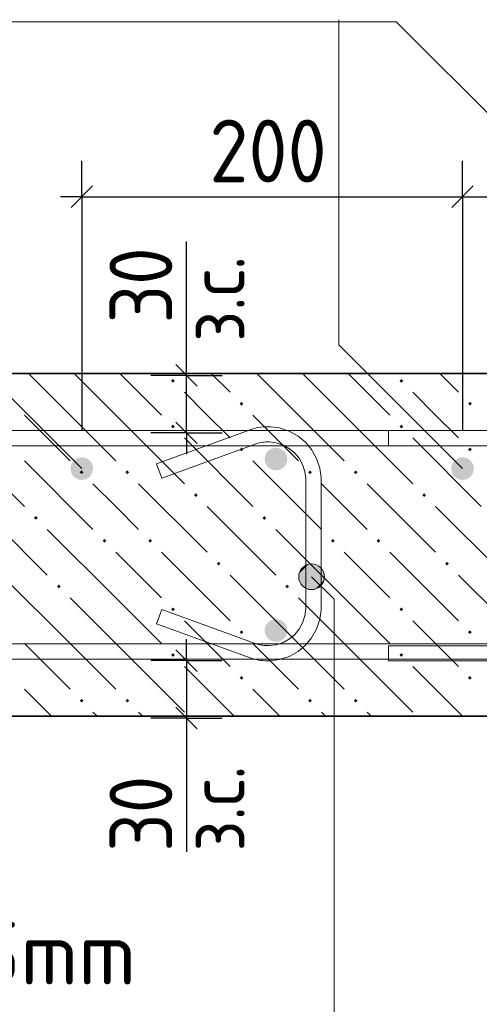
# Model space of a CAD drawing. Header units: millimetres. Extents: x 0 to 21005, y 0 to 14855.
# Tile 9 of 50: x 7526 to 8331, y 3023 to 4747. Entities that reach past the tile are written whole.
import ezdxf

# ---------------------------------------------------------------- set-up
doc = ezdxf.new("R2010")
doc.units = ezdxf.units.MM
doc.linetypes.add('______2', pattern=[135, 100, -35])
for name, color, linetype, lineweight in [('Standard', 7, 'Continuous', 25), ('Выпуски арматуры Г-обр.', 7, 'Continuous', 25), ('Позиционная метка линия выноска', 7, 'Continuous', 13), ('Стена фоновая арматура У1', 7, 'Continuous', 25), ('Стена фоновая арматура Х1', 7, 'Continuous', 25), ('Стена фоновая затяжка С-обр.', 7, 'Continuous', 25), ('Стена Хомут', 7, 'Continuous', 25)]:
    doc.layers.add(name, color=color, linetype=linetype, lineweight=lineweight)
doc.layers.add('ЖБ Стена верхний уровень', color=7, linetype='Continuous', lineweight=25, true_color=0x006e00)
doc.layers.add('Размерная выноска', color=7, linetype='Continuous')
doc.styles.add('ISOCPEUR', font='txt')

msp = doc.modelspace()

# ---------------------------------------------------------------- hatches: boundary and pattern name
at = {"layer": 'Выпуски арматуры Г-обр.', "linetype": 'Continuous', "lineweight": 13, "transparency": 33554687}
for points in [[(7654.5, 3960.8), (7653, 3968.4), (7648.7, 3974.9), (7642.2, 3979.2), (7634.5, 3980.8), (7626.9, 3979.2), (7620.4, 3974.9), (7616.1, 3968.4), (7614.5, 3960.8), (7616.1, 3953.1), (7620.4, 3946.6), (7626.9, 3942.3), (7634.5, 3940.8), (7642.2, 3942.3), (7648.7, 3946.6), (7653, 3953.1)], [(8321.2, 3960.8), (8319.7, 3968.4), (8315.4, 3974.9), (8308.9, 3979.2), (8301.2, 3980.8), (8293.6, 3979.2), (8287.1, 3974.9), (8282.7, 3968.4), (8281.2, 3960.8), (8282.7, 3953.1), (8287.1, 3946.6), (8293.6, 3942.3), (8301.2, 3940.8), (8308.9, 3942.3), (8315.4, 3946.6), (8319.7, 3953.1)]]:
    msp.add_hatch(color=7, dxfattribs=at).paths.add_polyline_path(points)
at = {"layer": 'ЖБ Стена верхний уровень', "linetype": 'Continuous', "lineweight": 18, "transparency": 33554687}
for points in [[(7790.9, 4114.4), (7794.1, 4117.7), (7797.4, 4114.4), (7794.1, 4111.2)], [(8190.9, 4114.4), (8194.1, 4117.7), (8197.4, 4114.4), (8194.1, 4111.2)], [(7910.9, 4074.4), (7914.1, 4077.7), (7917.4, 4074.4), (7914.1, 4071.2)], [(8310.9, 4074.4), (8314.1, 4077.7), (8317.4, 4074.4), (8314.1, 4071.2)], [(7790.9, 4034.4), (7794.1, 4037.7), (7797.4, 4034.4), (7794.1, 4031.2)], [(8190.9, 4034.4), (8194.1, 4037.7), (8197.4, 4034.4), (8194.1, 4031.2)], [(7910.9, 3994.4), (7914.1, 3997.7), (7917.4, 3994.4), (7914.1, 3991.2)], [(8310.9, 3994.4), (8314.1, 3997.7), (8317.4, 3994.4), (8314.1, 3991.2)], [(7630.9, 3954.4), (7634.1, 3957.7), (7637.4, 3954.4), (7634.1, 3951.2)], [(7710.9, 3954.4), (7714.1, 3957.7), (7717.4, 3954.4), (7714.1, 3951.2)], [(8030.9, 3954.4), (8034.1, 3957.7), (8037.4, 3954.4), (8034.1, 3951.2)], [(8110.9, 3954.4), (8114.1, 3957.7), (8117.4, 3954.4), (8114.1, 3951.2)], [(7830.9, 3914.4), (7834.1, 3917.7), (7837.4, 3914.4), (7834.1, 3911.2)], [(8230.9, 3914.4), (8234.1, 3917.7), (8237.4, 3914.4), (8234.1, 3911.2)], [(7550.9, 3874.4), (7554.1, 3877.7), (7557.4, 3874.4), (7554.1, 3871.2)], [(7950.9, 3874.4), (7954.1, 3877.7), (7957.4, 3874.4), (7954.1, 3871.2)], [(7670.9, 3834.4), (7674.1, 3837.7), (7677.4, 3834.4), (7674.1, 3831.2)], [(7750.9, 3834.4), (7754.1, 3837.7), (7757.4, 3834.4), (7754.1, 3831.2)], [(8070.9, 3834.4), (8074.1, 3837.7), (8077.4, 3834.4), (8074.1, 3831.2)], [(8150.9, 3834.4), (8154.1, 3837.7), (8157.4, 3834.4), (8154.1, 3831.2)], [(7870.9, 3794.4), (7874.1, 3797.7), (7877.4, 3794.4), (7874.1, 3791.2)], [(8270.9, 3794.4), (8274.1, 3797.7), (8277.4, 3794.4), (8274.1, 3791.2)], [(7590.9, 3754.4), (7594.1, 3757.7), (7597.4, 3754.4), (7594.1, 3751.2)], [(7990.9, 3754.4), (7994.1, 3757.7), (7997.4, 3754.4), (7994.1, 3751.2)], [(7790.9, 3714.4), (7794.1, 3717.7), (7797.4, 3714.4), (7794.1, 3711.2)], [(8190.9, 3714.4), (8194.1, 3717.7), (8197.4, 3714.4), (8194.1, 3711.2)], [(7910.9, 3674.4), (7914.1, 3677.7), (7917.4, 3674.4), (7914.1, 3671.2)], [(8310.9, 3674.4), (8314.1, 3677.7), (8317.4, 3674.4), (8314.1, 3671.2)], [(7790.9, 3634.4), (7794.1, 3637.7), (7797.4, 3634.4), (7794.1, 3631.2)], [(8190.9, 3634.4), (8194.1, 3637.7), (8197.4, 3634.4), (8194.1, 3631.2)], [(7910.9, 3594.4), (7914.1, 3597.7), (7917.4, 3594.4), (7914.1, 3591.2)], [(8310.9, 3594.4), (8314.1, 3597.7), (8317.4, 3594.4), (8314.1, 3591.2)], [(7630.9, 3554.4), (7634.1, 3557.7), (7637.4, 3554.4), (7634.1, 3551.2)], [(7710.9, 3554.4), (7714.1, 3557.7), (7717.4, 3554.4), (7714.1, 3551.2)], [(8030.9, 3554.4), (8034.1, 3557.7), (8037.4, 3554.4), (8034.1, 3551.2)], [(8110.9, 3554.4), (8114.1, 3557.7), (8117.4, 3554.4), (8114.1, 3551.2)]]:
    msp.add_hatch(color=7, dxfattribs=at).paths.add_polyline_path(points, flags=16)
at = {"layer": 'Позиционная метка линия выноска', "linetype": 'Continuous', "lineweight": 13, "transparency": 33554687}
for points in [[(8021, 3755.5), (8042.7, 3793.1), (8015.3, 3765.7)], [(8015.3, 3765.7), (8042.7, 3793.1), (8031.2, 3793.1)], [(8015.3, 3765.7), (8031.2, 3793.1), (8015.3, 3777.2)], [(8015.3, 3777.2), (8031.2, 3793.1), (8021, 3787.3)], [(8021, 3755.5), (8052.8, 3787.3), (8042.7, 3793.1)], [(8031.2, 3749.8), (8052.8, 3787.3), (8021, 3755.5)], [(8031.2, 3749.8), (8058.6, 3777.2), (8052.8, 3787.3)], [(8042.7, 3749.8), (8058.6, 3777.2), (8031.2, 3749.8)], [(8042.7, 3749.8), (8058.6, 3765.7), (8058.6, 3777.2)], [(8058.6, 3765.7), (8042.7, 3749.8), (8052.8, 3755.5)]]:
    msp.add_hatch(color=7, dxfattribs=at).paths.add_polyline_path(points)
at = {"layer": 'Стена фоновая арматура Х1', "linetype": 'Continuous', "lineweight": 18, "transparency": 33554687}
for points in [[(7994.6, 3977.4), (7993.1, 3985.1), (7988.7, 3991.6), (7982.2, 3995.9), (7974.6, 3997.4), (7966.9, 3995.9), (7960.4, 3991.6), (7956.1, 3985.1), (7954.6, 3977.4), (7956.1, 3969.8), (7960.4, 3963.3), (7966.9, 3958.9), (7974.6, 3957.4), (7982.2, 3958.9), (7988.7, 3963.3), (7993.1, 3969.8)], [(7994.6, 3677.4), (7993.1, 3685.1), (7988.7, 3691.6), (7982.2, 3695.9), (7974.6, 3697.4), (7966.9, 3695.9), (7960.4, 3691.6), (7956.1, 3685.1), (7954.6, 3677.4), (7956.1, 3669.8), (7960.4, 3663.3), (7966.9, 3658.9), (7974.6, 3657.4), (7982.2, 3658.9), (7988.7, 3663.3), (7993.1, 3669.8)]]:
    msp.add_hatch(color=7, dxfattribs=at).paths.add_polyline_path(points)

# ---------------------------------------------------------------- linework, layer by layer
at = {"layer": 'Standard', "color": 251, "linetype": 'Continuous', "lineweight": -3, "true_color": 0x656565, "transparency": 33554687}
for p, q in [((7634.5, 4436.9), (7634.5, 4499.4)), ((8301.2, 4436.9), (8301.2, 4499.4)), ((7634.5, 4436.9), (7634.5, 4374.4)), ((7634.5, 4436.9), (7634.5, 4027.4)), ((8301.2, 4436.9), (8301.2, 4374.4)), ((8301.2, 4436.9), (8301.2, 4027.4)), ((7818, 4124.1), (7755.5, 4124.1)), ((7818, 4124.1), (7880.5, 4124.1)), ((7818, 4023.6), (7755.5, 4023.6)), ((7818, 4023.6), (7880.5, 4023.6)), ((7818, 3624.6), (7755.5, 3624.6)), ((7818, 3624.6), (7880.5, 3624.6)), ((7818, 3524.1), (7755.5, 3524.1)), ((7818, 3524.1), (7880.5, 3524.1))]:
    msp.add_line(p, q, dxfattribs=at)
at = {"layer": 'Standard', "color": 7, "linetype": 'Continuous', "lineweight": 25, "transparency": 33554687}
for p, q in [((7615.8, 4418.2), (7653.3, 4455.7)), ((8282.5, 4418.2), (8320, 4455.7)), ((7836.8, 4105.3), (7799.3, 4142.8)), ((7836.8, 4004.8), (7799.3, 4042.3)), ((7799.3, 3643.3), (7836.8, 3605.8)), ((7799.3, 3542.8), (7836.8, 3505.3))]:
    msp.add_line(p, q, dxfattribs=at)
at = {"layer": 'Standard', "color": 7, "linetype": 'Continuous', "lineweight": -3, "transparency": 33554687}
for p, q in [((7634.5, 4436.9), (7597, 4436.9)), ((7634.5, 4436.9), (8301.2, 4436.9)), ((8301.2, 4436.9), (8967.9, 4436.9)), ((7818, 4124.1), (7818, 4161.6)), ((7818, 4023.6), (7818, 4124.1)), ((7818, 4023.6), (7818, 3986.1)), ((7818, 3624.6), (7818, 3662.1)), ((7818, 3624.6), (7818, 3524.1)), ((7818, 3524.1), (7818, 3486.6))]:
    msp.add_line(p, q, dxfattribs=at)
at = {"layer": 'ЖБ Стена верхний уровень', "color": 7, "linetype": 'Continuous', "lineweight": 35, "transparency": 33554687}
for p, q in [((8967.9, 4127.4), (7050.3, 4127.4)), ((7050.3, 3527.4), (8967.9, 3527.4))]:
    msp.add_line(p, q, dxfattribs=at)
at = {"layer": 'ЖБ Стена верхний уровень', "color": 9, "linetype": 'Continuous', "lineweight": 18, "true_color": 0xc7c7c7, "transparency": 33554687}
for p, q in [((7614.1, 4054.4), (7541.2, 4127.4)), ((7621.2, 4127.4), (7694.1, 4054.4)), ((7701.2, 4127.4), (7774.1, 4054.4)), ((7861.2, 4127.4), (7894.1, 4094.4)), ((8014.1, 4054.4), (7941.2, 4127.4)), ((8021.2, 4127.4), (8094.1, 4054.4)), ((8101.2, 4127.4), (8174.1, 4054.4)), ((8261.2, 4127.4), (8294.1, 4094.4)), ((7854.1, 4054.4), (7814.1, 4094.4)), ((8254.1, 4054.4), (8214.1, 4094.4)), ((7534.1, 4054.4), (7614.1, 3974.4)), ((7614.1, 4054.4), (7694.1, 3974.4)), ((7694.1, 4054.4), (7814.1, 3934.4)), ((7894.1, 4014.4), (7854.1, 4054.4)), ((7934.1, 4054.4), (8014.1, 3974.4)), ((8014.1, 4054.4), (8094.1, 3974.4)), ((8094.1, 4054.4), (8214.1, 3934.4)), ((8294.1, 4014.4), (8254.1, 4054.4)), ((7414.1, 4014.4), (7534.1, 3894.4)), ((7814.1, 4014.4), (7934.1, 3894.4)), ((8214.1, 4014.4), (8334.1, 3894.4)), ((7534.1, 3974.4), (7654.1, 3854.4)), ((7934.1, 3974.4), (8054.1, 3854.4)), ((7694.1, 3894.4), (7654.1, 3934.4)), ((7734.1, 3934.4), (7854.1, 3814.4)), ((8094.1, 3894.4), (8054.1, 3934.4)), ((8134.1, 3934.4), (8254.1, 3814.4)), ((7454.1, 3894.4), (7574.1, 3774.4)), ((7734.1, 3854.4), (7694.1, 3894.4)), ((7854.1, 3894.4), (7974.1, 3774.4)), ((8134.1, 3854.4), (8094.1, 3894.4)), ((8254.1, 3894.4), (8374.1, 3774.4)), ((7694.1, 3734.4), (7574.1, 3854.4)), ((8094.1, 3734.4), (7974.1, 3854.4)), ((7694.1, 3814.4), (7774.1, 3734.4)), ((7774.1, 3814.4), (7894.1, 3694.4)), ((8094.1, 3814.4), (8174.1, 3734.4)), ((8174.1, 3814.4), (8294.1, 3694.4)), ((7614.1, 3654.4), (7494.1, 3774.4)), ((8014.1, 3654.4), (7894.1, 3774.4)), ((8414.1, 3654.4), (8294.1, 3774.4)), ((7614.1, 3734.4), (7694.1, 3654.4)), ((7694.1, 3734.4), (7774.1, 3654.4)), ((8014.1, 3734.4), (8094.1, 3654.4)), ((8094.1, 3734.4), (8174.1, 3654.4)), ((7854.1, 3654.4), (7814.1, 3694.4)), ((8254.1, 3654.4), (8214.1, 3694.4)), ((7534.1, 3654.4), (7614.1, 3574.4)), ((7614.1, 3654.4), (7694.1, 3574.4)), ((7694.1, 3654.4), (7814.1, 3534.4)), ((7894.1, 3614.4), (7854.1, 3654.4)), ((7934.1, 3654.4), (8014.1, 3574.4)), ((8014.1, 3654.4), (8094.1, 3574.4)), ((8094.1, 3654.4), (8214.1, 3534.4)), ((8294.1, 3614.4), (8254.1, 3654.4)), ((7814.1, 3614.4), (7901.2, 3527.4)), ((8214.1, 3614.4), (8301.2, 3527.4)), ((7534.1, 3574.4), (7581.2, 3527.4)), ((7934.1, 3574.4), (7981.2, 3527.4)), ((7661.2, 3527.4), (7654.1, 3534.4)), ((7734.1, 3534.4), (7741.2, 3527.4)), ((8061.2, 3527.4), (8054.1, 3534.4)), ((8134.1, 3534.4), (8141.2, 3527.4))]:
    msp.add_line(p, q, dxfattribs=at)
at = {"layer": 'Позиционная метка линия выноска', "color": 7, "linetype": 'Continuous', "lineweight": 13, "transparency": 33554687}
for p, q in [((8185.3, 4743.3), (6738.3, 4743.3)), ((8084.4, 4177.6), (8084.4, 4746.8)), ((8967.9, 3960.8), (8185.3, 4743.3)), ((8084.4, 4177.6), (8301.2, 3960.8)), ((7634.5, 3960.8), (7429.5, 4165.8)), ((8021, 3787.3), (8021, 3787.3)), ((8052.8, 3787.3), (8052.8, 3787.3)), ((8021, 3755.5), (8021, 3755.5)), ((8052.8, 3755.5), (8052.8, 3755.5))]:
    msp.add_line(p, q, dxfattribs=at)
msp.add_lwpolyline([(6753.8, 2998.8), (8076.3, 2998.8), (8076.3, 3732.1), (8036.9, 3771.4)], dxfattribs=at)
msp.add_circle((8036.9, 3771.4), 22.5, dxfattribs=at)
at = {"layer": 'Размерная выноска', "color": 7, "linetype": 'Continuous', "lineweight": -3, "transparency": 33554687}
for p, q in [((7818, 4124.1), (7818, 4358.7)), ((7818, 3524.1), (7818, 3289.5))]:
    msp.add_line(p, q, dxfattribs=at)
at = {"layer": 'Стена фоновая арматура У1', "color": 7, "linetype": 'Continuous', "lineweight": 13, "transparency": 33554687}
for points in [[(7037, 4027.3), (9534, 4027.4), (9534, 4000.8), (7037, 4000.6), (7037, 4027.3)], [(7037, 4027.3), (9534, 4027.4), (9534, 4000.8), (7037, 4000.6), (7037, 4027.3)], [(7037, 3653.9), (9534, 3654.1), (9534, 3627.4), (7037, 3627.3), (7037, 3653.9)], [(7037, 3653.9), (9534, 3654.1), (9534, 3627.4), (7037, 3627.3), (7037, 3653.9)]]:
    msp.add_lwpolyline(points, dxfattribs=at)
at = {"layer": 'Стена фоновая затяжка С-обр.', "color": 98, "linetype": 'Continuous', "lineweight": 13, "true_color": 0x005000, "transparency": 33554687}
msp.add_lwpolyline([(7774.6, 3714.2), (7938, 3654.7), (7940.7, 3653.8), (7943.3, 3653.1), (7946, 3652.4), (7948.7, 3651.9), (7951.4, 3651.5), (7954.1, 3651.2), (7956.9, 3651), (7959.7, 3650.9), (7962.8, 3650.9), (7974.9, 3652.5), (7987.1, 3656.6), (7998.3, 3662.8), (8007.4, 3670.4), (8015, 3679.5), (8021.2, 3690.7), (8025.2, 3702.9), (8026.9, 3715), (8026.9, 3943.4), (8025.2, 3955.5), (8021.2, 3967.7), (8015, 3978.9), (8007.4, 3988), (7998.3, 3995.6), (7987.1, 4001.8), (7974.9, 4005.9), (7962.8, 4007.5), (7959.7, 4007.5), (7956.9, 4007.4), (7954.1, 4007.3), (7951.4, 4006.9), (7948.7, 4006.5), (7946, 4006), (7943.3, 4005.3), (7940.7, 4004.6), (7938, 4003.7), (7774.6, 3944.2), (7765.5, 3969.3), (7929.3, 4028.9), (7932.8, 4030.1), (7936.5, 4031.1), (7940.3, 4032), (7944, 4032.8), (7947.8, 4033.4), (7951.7, 4033.8), (7955.5, 4034.1), (7959.3, 4034.2), (7964.7, 4034.2), (7980.9, 4031.9), (7997.9, 4026.4), (8013.5, 4017.6), (8026.3, 4006.9), (8037, 3994.1), (8045.7, 3978.5), (8051.3, 3961.5), (8053.6, 3945.3), (8053.6, 3713.1), (8051.3, 3696.9), (8045.7, 3679.9), (8037, 3664.3), (8026.3, 3651.5), (8013.5, 3640.8), (7997.9, 3632), (7980.9, 3626.5), (7964.7, 3624.2), (7959.3, 3624.2), (7955.5, 3624.3), (7951.7, 3624.6), (7947.8, 3625), (7944, 3625.6), (7940.3, 3626.4), (7936.5, 3627.3), (7932.8, 3628.3), (7929.3, 3629.5), (7765.5, 3689.1), (7774.6, 3714.2)], dxfattribs=at)
msp.add_lwpolyline([(7774.6, 3714.2), (7938, 3654.7), (7940.7, 3653.8), (7943.3, 3653.1), (7946, 3652.4), (7948.7, 3651.9), (7951.4, 3651.5), (7954.1, 3651.2), (7956.9, 3651), (7959.7, 3650.9), (7962.8, 3650.9), (7974.9, 3652.5), (7987.1, 3656.6), (7998.3, 3662.8), (8007.4, 3670.4), (8015, 3679.5), (8021.2, 3690.7), (8025.2, 3702.9), (8026.9, 3715), (8026.9, 3943.4), (8025.2, 3955.5), (8021.2, 3967.7), (8015, 3978.9), (8007.4, 3988), (7998.3, 3995.6), (7987.1, 4001.8), (7974.9, 4005.9), (7962.8, 4007.5), (7959.7, 4007.5), (7956.9, 4007.4), (7954.1, 4007.3), (7951.4, 4006.9), (7948.7, 4006.5), (7946, 4006), (7943.3, 4005.3), (7940.7, 4004.6), (7938, 4003.7), (7774.6, 3944.2), (7765.5, 3969.3), (7929.3, 4028.9), (7932.8, 4030.1), (7936.5, 4031.1), (7940.3, 4032), (7944, 4032.8), (7947.8, 4033.4), (7951.7, 4033.8), (7955.5, 4034.1), (7959.3, 4034.2), (7964.7, 4034.2), (7980.9, 4031.9), (7997.9, 4026.4), (8013.5, 4017.6), (8026.3, 4006.9), (8037, 3994.1), (8045.7, 3978.5), (8051.3, 3961.5), (8053.6, 3945.3), (8053.6, 3713.1), (8051.3, 3696.9), (8045.7, 3679.9), (8037, 3664.3), (8026.3, 3651.5), (8013.5, 3640.8), (7997.9, 3632), (7980.9, 3626.5), (7964.7, 3624.2), (7959.3, 3624.2), (7955.5, 3624.3), (7951.7, 3624.6), (7947.8, 3625), (7944, 3625.6), (7940.3, 3626.4), (7936.5, 3627.3), (7932.8, 3628.3), (7929.3, 3629.5), (7765.5, 3689.1), (7774.6, 3714.2)], dxfattribs=at)
msp.add_lwpolyline([(7774.6, 3714.2), (7938, 3654.7), (7940.7, 3653.8), (7943.3, 3653.1), (7946, 3652.4), (7948.7, 3651.9), (7951.4, 3651.5), (7954.1, 3651.2), (7956.9, 3651), (7959.7, 3650.9), (7962.8, 3650.9), (7974.9, 3652.5), (7987.1, 3656.6), (7998.3, 3662.8), (8007.4, 3670.4), (8015, 3679.5), (8021.2, 3690.7), (8025.2, 3702.9), (8026.9, 3715), (8026.9, 3943.4), (8025.2, 3955.5), (8021.2, 3967.7), (8015, 3978.9), (8007.4, 3988), (7998.3, 3995.6), (7987.1, 4001.8), (7974.9, 4005.9), (7962.8, 4007.5), (7959.7, 4007.5), (7956.9, 4007.4), (7954.1, 4007.3), (7951.4, 4006.9), (7948.7, 4006.5), (7946, 4006), (7943.3, 4005.3), (7940.7, 4004.6), (7938, 4003.7), (7774.6, 3944.2), (7765.5, 3969.3), (7929.3, 4028.9), (7932.8, 4030.1), (7936.5, 4031.1), (7940.3, 4032), (7944, 4032.8), (7947.8, 4033.4), (7951.7, 4033.8), (7955.5, 4034.1), (7959.3, 4034.2), (7964.7, 4034.2), (7980.9, 4031.9), (7997.9, 4026.4), (8013.5, 4017.6), (8026.3, 4006.9), (8037, 3994.1), (8045.7, 3978.5), (8051.3, 3961.5), (8053.6, 3945.3), (8053.6, 3713.1), (8051.3, 3696.9), (8045.7, 3679.9), (8037, 3664.3), (8026.3, 3651.5), (8013.5, 3640.8), (7997.9, 3632), (7980.9, 3626.5), (7964.7, 3624.2), (7959.3, 3624.2), (7955.5, 3624.3), (7951.7, 3624.6), (7947.8, 3625), (7944, 3625.6), (7940.3, 3626.4), (7936.5, 3627.3), (7932.8, 3628.3), (7929.3, 3629.5), (7765.5, 3689.1), (7774.6, 3714.2)], dxfattribs=at)
msp.add_lwpolyline([(7774.6, 3714.2), (7938, 3654.7), (7940.7, 3653.8), (7943.3, 3653.1), (7946, 3652.4), (7948.7, 3651.9), (7951.4, 3651.5), (7954.1, 3651.2), (7956.9, 3651), (7959.7, 3650.9), (7962.8, 3650.9), (7974.9, 3652.5), (7987.1, 3656.6), (7998.3, 3662.8), (8007.4, 3670.4), (8015, 3679.5), (8021.2, 3690.7), (8025.2, 3702.9), (8026.9, 3715), (8026.9, 3943.4), (8025.2, 3955.5), (8021.2, 3967.7), (8015, 3978.9), (8007.4, 3988), (7998.3, 3995.6), (7987.1, 4001.8), (7974.9, 4005.9), (7962.8, 4007.5), (7959.7, 4007.5), (7956.9, 4007.4), (7954.1, 4007.3), (7951.4, 4006.9), (7948.7, 4006.5), (7946, 4006), (7943.3, 4005.3), (7940.7, 4004.6), (7938, 4003.7), (7774.6, 3944.2), (7765.5, 3969.3), (7929.3, 4028.9), (7932.8, 4030.1), (7936.5, 4031.1), (7940.3, 4032), (7944, 4032.8), (7947.8, 4033.4), (7951.7, 4033.8), (7955.5, 4034.1), (7959.3, 4034.2), (7964.7, 4034.2), (7980.9, 4031.9), (7997.9, 4026.4), (8013.5, 4017.6), (8026.3, 4006.9), (8037, 3994.1), (8045.7, 3978.5), (8051.3, 3961.5), (8053.6, 3945.3), (8053.6, 3713.1), (8051.3, 3696.9), (8045.7, 3679.9), (8037, 3664.3), (8026.3, 3651.5), (8013.5, 3640.8), (7997.9, 3632), (7980.9, 3626.5), (7964.7, 3624.2), (7959.3, 3624.2), (7955.5, 3624.3), (7951.7, 3624.6), (7947.8, 3625), (7944, 3625.6), (7940.3, 3626.4), (7936.5, 3627.3), (7932.8, 3628.3), (7929.3, 3629.5), (7765.5, 3689.1), (7774.6, 3714.2)], dxfattribs=at)
at = {"layer": 'Стена Хомут', "color": 36, "linetype": 'Continuous', "lineweight": 13, "true_color": 0x6e3c1e, "transparency": 33554687}
for points in [[(8171.4, 4027.4), (9445.1, 4027.4)], [(9443.2, 4000.7), (8171.4, 4000.7), (8171.4, 4027.4)], [(8171.4, 4027.4), (9445.1, 4027.4)], [(9443.2, 4000.7), (8171.4, 4000.7), (8171.4, 4027.4)], [(9445.1, 3624.1), (8171.4, 3624.1), (8171.4, 3650.7), (9443.2, 3650.7)], [(9445.1, 3624.1), (8171.4, 3624.1), (8171.4, 3650.7), (9443.2, 3650.7)]]:
    msp.add_lwpolyline(points, dxfattribs=at)

# ---------------------------------------------------------------- texts
at = {"layer": 'Standard', "color": 7, "linetype": 'Continuous', "lineweight": 25, "transparency": 33554687, "insert": (7857.9, 4461.9), "char_height": 110, "width": 280.99, "attachment_point": 7, "style": 'ISOCPEUR'}
msp.add_mtext('\\W0.91;200', dxfattribs=at)
at = {"layer": 'Standard', "color": 7, "linetype": 'Continuous', "lineweight": 18, "transparency": 33554687, "char_height": 100, "width": 229.971, "attachment_point": 7, "rotation": 90, "style": 'ISOCPEUR'}
for insert in [(7919.6, 4182.8), (7919.6, 3290.4)]:
    msp.add_mtext('\\W0.90;з.с.', dxfattribs=dict(at, insert=insert))
at = {"layer": 'Standard', "color": 7, "linetype": 'Continuous', "lineweight": 25, "transparency": 33554687, "char_height": 110, "attachment_point": 7, "rotation": 90, "style": 'ISOCPEUR'}
for insert, width in [((7793, 4215.2), 201.962), ((7793, 3290), 201.97)]:
    msp.add_mtext('\\W0.87;30', dxfattribs=dict(at, insert=insert, width=width))
at = {"layer": 'Выпуски арматуры Г-обр.', "color": 7, "linetype": '______2', "lineweight": 13, "transparency": 33554687, "insert": (6823.4, 4556.3), "char_height": 110, "width": 856.162, "attachment_point": 7, "style": 'ISOCPEUR'}
msp.add_mtext('\\W0.97;3шт. ш.200 ', dxfattribs=at)
at = {"layer": 'Стена фоновая затяжка С-обр.', "color": 7, "linetype": 'Continuous', "lineweight": 13, "transparency": 33554687, "insert": (6909.8, 3057.4), "char_height": 110, "width": 944.261, "attachment_point": 7, "style": 'ISOCPEUR'}
msp.add_mtext('\\W0.98;ø8 L=265mm ', dxfattribs=at)

doc.saveas('drawing.dxf')
